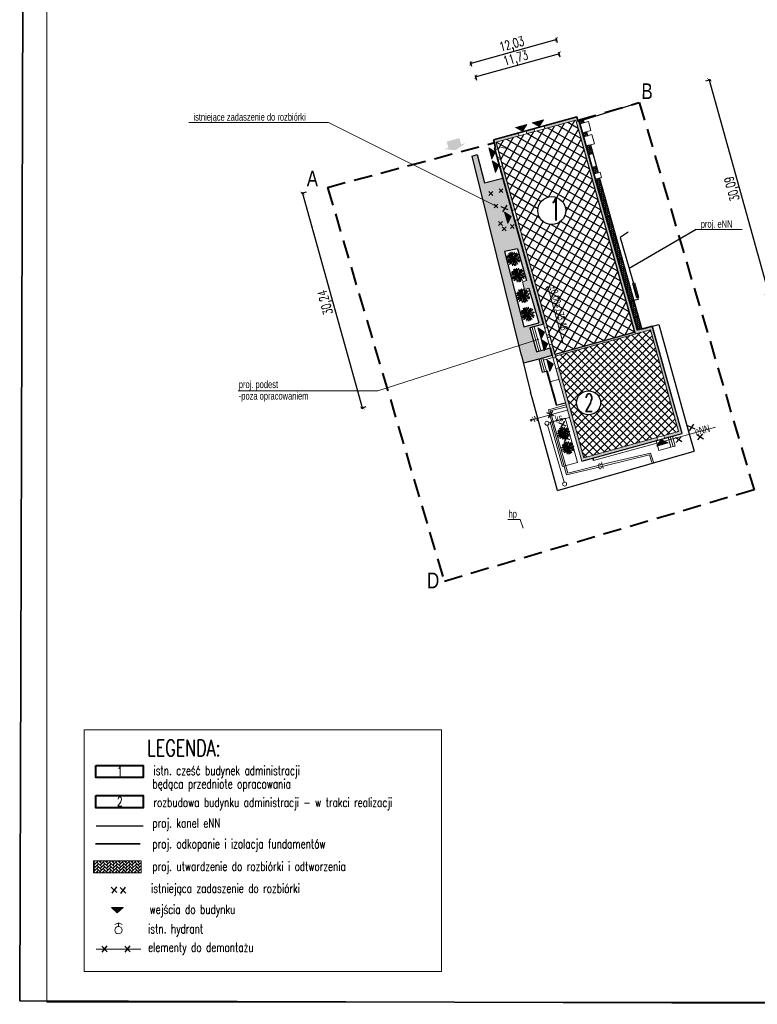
# Model space of a CAD drawing. Header units: millimetres. Extents: x -696989 to -696706, y -23489 to -23253.
# Tile 1 of 3: x -696989 to -696889, y -23464 to -23330. Entities that reach past the tile are written whole.
import ezdxf
from ezdxf.enums import TextEntityAlignment as Align

# ---------------------------------------------------------------- set-up
doc = ezdxf.new("R2010")
doc.units = ezdxf.units.MM
doc.header["$MEASUREMENT"] = 0
doc.linetypes.add('HIDDEN', pattern=[0.375, 0.25, -0.125])
doc.layers.get('0').update_dxf_attribs({"linetype": 'CONTINUOUS', "lineweight": 15})
doc.layers.get('Defpoints').update_dxf_attribs({"linetype": 'CONTINUOUS'})
for name, color, linetype, lineweight in [('___ELEKTRYKA_Nr_pióra__1', 1, 'CONTINUOUS', 18), ('Budynki', 1, 'CONTINUOUS', 25), ('L - Linia zabudowy', 7, 'CONTINUOUS', 40), ('L-DIM', 7, 'CONTINUOUS', 9), ('L-HATCH', 252, 'CONTINUOUS', 9), ('L-OPIS', 7, 'CONTINUOUS', 9), ('Z - BUDYNKI PROJEKTOWANE', 7, 'CONTINUOUS', 15), ('Z - IZOLACJA', 82, 'CONTINUOUS', 35), ('Z - Kanalizacja', 26, 'CONTINUOUS', 40), ('Z - Prąd', 1, 'CONTINUOUS', 35), ('Z - Sieć ciepłownicza', 6, 'CONTINUOUS', 35), ('Z - Woda', 5, 'CONTINUOUS', 30), ('Z - zieleń', 96, 'CONTINUOUS', 5)]:
    doc.layers.add(name, color=color, linetype=linetype, lineweight=lineweight)
doc.layers.add('L-9', color=11, linetype='CONTINUOUS', plot=False)
doc.layers.add('Z - Chodniki', color=7, linetype='CONTINUOUS')
doc.styles.add('1', font='cdmsimpl.shx', dxfattribs={"width": 0.7, "height": 1})
doc.styles.add('1.25', font='simplex.shx', dxfattribs={"width": 0.7, "height": 1.25})
doc.styles.add('2', font='simplex.shx', dxfattribs={"width": 0.6, "height": 2})
doc.styles.add('2.5', font='cdmsimpl.shx', dxfattribs={"width": 0.8, "height": 2.5})
doc.styles.add('3', font='simplex.shx', dxfattribs={"width": 0.7, "height": 3})
doc.dimstyles.new('1.25', dxfattribs={"dimtxt": 1.25, "dimasz": 0.5, "dimexe": 0.2, "dimexo": 0.2, "dimgap": 0.1, "dimtad": 1, "dimrnd": 0.01, "dimzin": 1, "dimtxsty": '1.25', "dimblk": 'ARCHTICK', "dimcen": 2.5, "dimdle": 0.1, "dimadec": 0, "dimazin": 0, "dimtfac": 1, "dimtix": 1, "dimtmove": 0, "dimatfit": 3, "dimldrblk": 'NONE', "dimfxl": 0, "dimarcsym": 0})
picture_1 = doc.add_image_def('image2.jpg', size_in_pixel=(3484, 4937))

# ---------------------------------------------------------------- blocks, each defined once
blk = doc.blocks.new('wejście')
blk.add_hatch(color=256).paths.add_polyline_path([(101, 88), (-101, 88), (0, 0)])
for p, q in [((-101, 88), (101, 88)), ((0, 0), (-101, 88)), ((0, 0), (101, 88))]:
    blk.add_line(p, q)
blk = doc.blocks.new('_ArchTick')
at = {"color": 0, "linetype": 'ByBlock', "const_width": 0.15}
blk.add_lwpolyline([(-0.5, -0.5), (0.5, 0.5)], dxfattribs=at)
blk = doc.blocks.new('*D5')
at = {"layer": 'Defpoints', "color": 0, "transparency": 16777216}
for p in [(-696915.55, -23334.78), (-696913.17, -23343.35), (-696924.47, -23346.49)]:
    blk.add_point(p, dxfattribs=at)
at = {"layer": 'L-DIM', "color": 0, "lineweight": -2, "transparency": 16777216}
for p, q in [((-696926.95, -23337.95), (-696915.45, -23334.75)), ((-696915.41, -23335.26), (-696915.6, -23334.59)), ((-696926.71, -23338.41), (-696926.9, -23337.73))]:
    blk.add_line(p, q, dxfattribs=at)
at = {"layer": 'L-DIM', "color": 0, "lineweight": -2, "transparency": 16777216, "xscale": 0.5, "yscale": 0.5, "zscale": 0.5}
for p, rotation in [((-696915.55, -23334.78), 15.54611681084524), ((-696926.85, -23337.92), 195.5461168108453)]:
    blk.add_blockref('_ArchTick', p, dxfattribs=dict(at, rotation=rotation))
at = {"layer": 'L-DIM', "color": 0, "transparency": 16777216, "insert": (-696921.42, -23335.54), "char_height": 1.25, "attachment_point": 5, "rotation": 15.5461, "style": '1.25'}
blk.add_mtext('11,73', dxfattribs=at)
blk = doc.blocks.new('_None')
blk = doc.blocks.new('bud')
h = blk.add_hatch(color=256)
h.dxf.hatch_style = 1
h.paths.add_polyline_path([(-695406.6, -23373.17), (-695406.6, -23376.41), (-695405.66, -23376.41), (-695405.66, -23376.8), (-695405.94, -23376.8), (-695405.94, -23376.65), (-695406.99, -23376.65), (-695406.99, -23373.17)])
h.paths.add_polyline_path([(-695406.6, -23370.94), (-695406.6, -23372.07), (-695406.99, -23372.07), (-695406.99, -23370.94)])
h.paths.add_polyline_path([(-695406.6, -23365.16), (-695405.81, -23365.16), (-695376.52, -23365.16), (-695376.52, -23363.07), (-695362.22, -23363.07), (-695362.22, -23365.16), (-695361.83, -23365.16), (-695361.83, -23362.68), (-695376.91, -23362.68), (-695376.91, -23364.77), (-695406.35, -23364.77), (-695406.35, -23364.92), (-695406.99, -23364.92), (-695406.99, -23369.54), (-695406.6, -23369.54)])
h.paths.add_polyline_path([(-695404.56, -23376.41), (-695404.56, -23376.8), (-695404.27, -23376.8), (-695404.27, -23376.41)])
h.paths.add_polyline_path([(-695403.27, -23376.41), (-695403.27, -23376.8), (-695397.12, -23376.8), (-695397.12, -23376.41)])
h.paths.add_polyline_path([(-695395.72, -23376.41), (-695395.72, -23376.8), (-695380.56, -23376.8), (-695380.56, -23376.41)])
h.paths.add_polyline_path([(-695379.56, -23376.41), (-695379.56, -23376.8), (-695379.21, -23376.8), (-695379.21, -23376.41)])
h.paths.add_polyline_path([(-695378.21, -23376.41), (-695378.21, -23376.8), (-695376.76, -23376.8), (-695376.34, -23376.8), (-695376.34, -23376.41), (-695376.76, -23376.41)])
h.paths.add_polyline_path([(-695376.78, -23376.41), (-695376.78, -23365.16)], flags=16)
h.paths.add_polyline_path([(-695376.76, -23376.41), (-695376.52, -23376.41), (-695376.52, -23365.16), (-695376.78, -23365.16), (-695376.78, -23376.41)])
h.paths.add_polyline_path([(-695374.89, -23376.41), (-695374.89, -23376.8), (-695361.83, -23376.8), (-695361.83, -23366.16), (-695362.22, -23366.16), (-695362.22, -23376.41)])
for p, q in [((-695360.43, -23364.06), (-695361.83, -23364.06)), ((-695360.43, -23364.36), (-695361.83, -23364.36)), ((-695360.43, -23364.36), (-695360.43, -23364.06)), ((-695360.43, -23364.66), (-695360.43, -23364.36)), ((-695360.43, -23364.66), (-695360.43, -23366.36)), ((-695376.78, -23365.16), (-695376.78, -23376.41)), ((-695376.78, -23365.16), (-695376.78, -23376.41)), ((-695376.76, -23365.16), (-695376.76, -23376.41)), ((-695376.52, -23364.92), (-695376.52, -23376.41)), ((-695361.83, -23365.16), (-695362.22, -23365.16)), ((-695361.83, -23366.16), (-695362.22, -23366.16)), ((-695406.99, -23369.54), (-695406.6, -23369.54)), ((-695406.99, -23370.94), (-695406.6, -23370.94)), ((-695406.99, -23372.07), (-695406.6, -23372.07)), ((-695406.99, -23373.17), (-695406.6, -23373.17)), ((-695405.66, -23376.41), (-695405.66, -23376.8)), ((-695404.56, -23376.41), (-695404.56, -23376.8)), ((-695404.27, -23376.41), (-695404.27, -23376.8)), ((-695403.27, -23376.41), (-695403.27, -23376.8)), ((-695397.12, -23376.41), (-695397.12, -23376.8)), ((-695395.72, -23376.41), (-695395.72, -23376.8)), ((-695380.56, -23376.41), (-695380.56, -23376.8)), ((-695379.56, -23376.41), (-695379.56, -23376.8)), ((-695379.21, -23376.41), (-695379.21, -23376.8)), ((-695378.21, -23376.41), (-695378.21, -23376.8)), ((-695376.34, -23376.8), (-695376.34, -23376.41)), ((-695374.89, -23376.8), (-695374.89, -23376.41)), ((-695373.36, -23376.85), (-695373.36, -23376.8)), ((-695370.07, -23376.8), (-695370.07, -23376.85))]:
    blk.add_line(p, q)
at = {"lineweight": 9}
for p, q in [((-695376.72, -23378.12), (-695376.72, -23376.8)), ((-695373.36, -23377.95), (-695373.36, -23376.85)), ((-695370.07, -23376.83), (-695370.07, -23378.12)), ((-695372.3, -23378.12), (-695376.72, -23378.12)), ((-695376.72, -23378.42), (-695376.72, -23378.12)), ((-695372.3, -23378), (-695374.89, -23378)), ((-695374.89, -23378), (-695374.89, -23378.12)), ((-695374.89, -23378.12), (-695374.89, -23378.42)), ((-695373.36, -23378), (-695373.36, -23377.95)), ((-695373.36, -23378), (-695373.36, -23378.12)), ((-695371.21, -23378), (-695372.29, -23378)), ((-695371.21, -23378.12), (-695372.29, -23378.12)), ((-695370.11, -23378), (-695371.2, -23378)), ((-695370.11, -23378.12), (-695371.2, -23378.12)), ((-695370.07, -23378), (-695370.1, -23378)), ((-695370.07, -23378.12), (-695370.1, -23378.12)), ((-695374.89, -23378.42), (-695376.72, -23378.42)), ((-695376.72, -23378.72), (-695376.72, -23378.42)), ((-695374.89, -23378.72), (-695376.72, -23378.72)), ((-695374.89, -23378.42), (-695374.89, -23378.72))]:
    blk.add_line(p, q, dxfattribs=at)
for points in [[(-695406.99, -23364.92), (-695406.35, -23364.92), (-695406.35, -23364.77), (-695376.91, -23364.77), (-695376.91, -23362.68), (-695361.83, -23362.68), (-695361.83, -23376.8), (-695376.76, -23376.8), (-695405.94, -23376.8), (-695405.94, -23376.65), (-695406.99, -23376.65), (-695406.99, -23364.92)], [(-695361.83, -23365.16), (-695361.83, -23364.66), (-695360.43, -23364.66)], [(-695361.83, -23366.16), (-695361.83, -23366.36), (-695360.43, -23366.36)], [(-695376.76, -23376.8), (-695376.34, -23376.8)]]:
    blk.add_lwpolyline(points)
blk.add_lwpolyline([(-695406.6, -23365.16), (-695405.81, -23365.16), (-695405.81, -23365.16), (-695376.52, -23365.16), (-695376.52, -23363.07), (-695362.22, -23363.07), (-695362.22, -23376.41), (-695376.76, -23376.41), (-695405.45, -23376.41), (-695405.45, -23376.41), (-695406.6, -23376.41)], close=True)
blk = doc.blocks.new('*D7')
at = {"layer": 'Defpoints', "color": 0, "transparency": 16777216}
for p in [(-696915.93, -23332.85), (-696912.81, -23344.07), (-696924.32, -23347.55)]:
    blk.add_point(p, dxfattribs=at)
at = {"layer": 'L-DIM', "color": 0, "lineweight": -2, "transparency": 16777216}
for p, q in [((-696927.61, -23336.1), (-696915.83, -23332.82)), ((-696915.79, -23333.33), (-696915.98, -23332.66)), ((-696927.38, -23336.55), (-696927.57, -23335.88))]:
    blk.add_line(p, q, dxfattribs=at)
at = {"layer": 'L-DIM', "color": 0, "lineweight": -2, "transparency": 16777216, "xscale": 0.5, "yscale": 0.5, "zscale": 0.5}
for p, rotation in [((-696915.93, -23332.85), 15.54638920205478), ((-696927.52, -23336.07), 195.5463892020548)]:
    blk.add_blockref('_ArchTick', p, dxfattribs=dict(at, rotation=rotation))
at = {"layer": 'L-DIM', "color": 0, "transparency": 16777216, "insert": (-696921.95, -23333.65), "char_height": 1.25, "attachment_point": 5, "rotation": 15.5464, "style": '1.25'}
blk.add_mtext('12,03', dxfattribs=at)
blk = doc.blocks.new('*D8')
at = {"layer": 'Defpoints', "color": 0, "transparency": 16777216}
for p in [(-696924.46, -23346.48), (-696916.5, -23375.66), (-696942.23, -23382.82)]:
    blk.add_point(p, dxfattribs=at)
at = {"layer": 'L-DIM', "color": 0, "lineweight": -2, "transparency": 16777216}
for p, q in [((-696949.86, -23353.54), (-696950.53, -23353.73)), ((-696950.37, -23353.58), (-696942.21, -23382.91)), ((-696941.75, -23382.68), (-696942.43, -23382.87))]:
    blk.add_line(p, q, dxfattribs=at)
at = {"layer": 'L-DIM', "color": 0, "lineweight": -2, "transparency": 16777216, "xscale": 0.5, "yscale": 0.5, "zscale": 0.5}
for p, rotation in [((-696950.34, -23353.68), 105.5463892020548), ((-696942.23, -23382.82), 285.5463892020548)]:
    blk.add_blockref('_ArchTick', p, dxfattribs=dict(at, rotation=rotation))
at = {"layer": 'L-DIM', "color": 0, "transparency": 16777216, "insert": (-696947.1, -23368.47), "char_height": 1.25, "attachment_point": 5, "rotation": 105.5464, "style": '1.25'}
blk.add_mtext('30,24', dxfattribs=at)
blk = doc.blocks.new('*D9')
at = {"layer": 'Defpoints', "color": 0, "lineweight": -2, "transparency": 16777216}
for p, q in [((-696895.69, -23338.48), (-696895.02, -23338.29)), ((-696887.12, -23367.43), (-696895.24, -23338.25)), ((-696887.63, -23367.47), (-696886.95, -23367.28))]:
    blk.add_line(p, q, dxfattribs=at)
at = {"layer": 'Defpoints', "color": 0, "transparency": 16777216}
for p in [(-696895.21, -23338.34), (-696924.47, -23346.48), (-696902.94, -23371.73)]:
    blk.add_point(p, dxfattribs=at)
at = {"layer": 'Defpoints', "color": 0, "lineweight": -2, "transparency": 16777216, "xscale": 0.5, "yscale": 0.5, "zscale": 0.5}
for p, rotation in [((-696895.21, -23338.34), 105.5463892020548), ((-696887.15, -23367.34), 285.5463892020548)]:
    blk.add_blockref('_ArchTick', p, dxfattribs=dict(at, rotation=rotation))
at = {"layer": 'Defpoints', "color": 0, "transparency": 16777216, "insert": (-696891.99, -23353.06), "char_height": 1.25, "attachment_point": 5, "rotation": 105.5464, "style": '1.25'}
blk.add_mtext('30,09', dxfattribs=at)
blk = doc.blocks.new('drzewo3')
for p, q in [((-1.54, 0.2), (-1.26, 0.12)), ((-1.47, 0.16), (-1.54, 0.2)), ((-1.53, 0.48), (-1.17, 0.49)), ((-1.16, 0.21), (-1.53, 0.48)), ((-1.37, 0.03), (-1.47, 0.16)), ((-1.24, -0.08), (-1.37, 0.03)), ((-1.26, 0.12), (-0.93, -0.01)), ((-1.08, 0.79), (-1.2, 0.91)), ((-1.2, 0.91), (-1.1, 0.65)), ((-1.17, 0.49), (-0.82, 0.25)), ((-0.78, 0.04), (-1.16, 0.21)), ((-1.1, 0.65), (-0.91, 0.43)), ((-0.85, 0.65), (-1.08, 0.79)), ((-0.63, 0.95), (-1.02, 1.08)), ((-1.02, 1.08), (-0.88, 0.86)), ((-0.91, 0.43), (-0.61, 0.27)), ((-0.88, 0.86), (-0.51, 0.58)), ((-0.55, 0.46), (-0.85, 0.65)), ((-0.82, 0.25), (-0.22, -0.05)), ((-0.28, -0.03), (-0.78, 0.04)), ((-0.4, 0.62), (-0.63, 0.95)), ((-0.61, 0.27), (-0.35, 0.13)), ((-0.49, 1.28), (-0.59, 1.32)), ((-0.59, 1.32), (-0.54, 1.04)), ((-0.22, 0.21), (-0.55, 0.46)), ((-0.54, 1.04), (-0.35, 0.49)), ((-0.51, 0.58), (-0.31, 0.4)), ((-0.28, 0.99), (-0.49, 1.28)), ((-0.35, 0.49), (-0.08, -0.08)), ((-0.35, 0.13), (-0.08, -0.08)), ((-0.23, 0.57), (-0.28, 0.99)), ((-0.12, 0.32), (-0.23, 0.57)), ((-0.13, 0.17), (-0.08, 0.7)), ((-0.08, -0.08), (-0.13, 0.17)), ((-0.09, 1.01), (-0.04, 1.34)), ((-0.08, 0.7), (-0.09, 1.01)), ((-0.08, -0.08), (-0.04, 0.12)), ((0.42, 0.09), (-0.08, -0.08)), ((0.08, 0.08), (-0.08, -0.08)), ((-0.08, -0.08), (0.65, 0.08)), ((-0.04, 1.34), (-0.01, 1.42)), ((-0.04, 0.12), (0.11, 0.47)), ((-0.01, 1.42), (0.04, 1.2)), ((0.05, 0.52), (-0.01, 0.19)), ((0.17, 0.72), (0.02, 0.36)), ((0.04, 1.2), (0.06, 0.85)), ((0.06, 0.85), (0.05, 0.52)), ((0.06, 0.82), (0.26, 1.07)), ((0.23, 0.18), (0.08, 0.08)), ((0.11, 0.47), (0.43, 0.61)), ((0.15, 0.49), (0.46, 0.86)), ((0.39, 1.08), (0.17, 0.72)), ((0.41, 0.38), (0.23, 0.18)), ((0.26, 1.07), (0.36, 1.25)), ((0.33, 0.29), (0.61, 0.44)), ((0.35, 1.35), (0.42, 1.25)), ((0.36, 1.25), (0.35, 1.35)), ((0.42, 1.25), (0.39, 1.08)), ((0.46, 0.86), (0.39, 0.58)), ((0.5, 0.49), (0.41, 0.38)), ((0.59, 0.15), (0.42, 0.09)), ((0.43, 0.61), (0.69, 0.89)), ((0.73, 0.75), (0.5, 0.49)), ((0.79, 0.22), (0.59, 0.15)), ((0.61, 0.44), (0.96, 0.51)), ((0.65, 0.08), (0.9, 0.17)), ((0.69, 0.89), (0.8, 1.13)), ((0.8, 1.13), (0.73, 0.75)), ((1.07, 0.38), (0.79, 0.22)), ((0.9, 0.17), (1.1, 0.16)), ((0.96, 0.51), (1.27, 0.54)), ((1.26, 0.03), (1.01, -0.08)), ((1.27, 0.54), (1.07, 0.38)), ((1.1, 0.16), (1.34, 0.12)), ((1.41, 0.09), (1.26, 0.03)), ((1.34, 0.12), (1.41, 0.09)), ((-1.28, -0.05), (-1.57, -0.2)), ((-1.57, -0.2), (-1, -0.33)), ((-1.16, -0.49), (-1.47, -0.65)), ((-1.47, -0.65), (-1.31, -0.69)), ((-1.31, -0.69), (-0.93, -0.65)), ((-0.68, -0.16), (-1.24, -0.08)), ((-0.95, -0.3), (-1.16, -0.49)), ((-0.98, -0.92), (-1.07, -1.19)), ((-1.07, -1.19), (-0.88, -1.14)), ((-0.85, -0.71), (-0.98, -0.92)), ((-0.76, -0.18), (-0.95, -0.3)), ((-0.93, -0.01), (-0.54, -0.1)), ((-0.93, -0.65), (-0.55, -0.42)), ((-0.88, -1.14), (-0.69, -0.94)), ((-0.66, -0.49), (-0.85, -0.71)), ((-0.43, -0.13), (-0.76, -0.18)), ((-0.68, -0.89), (-0.73, -1.43)), ((-0.73, -1.43), (-0.61, -1.27)), ((-0.46, -0.5), (-0.68, -0.89)), ((-0.61, -1.27), (-0.44, -0.9)), ((-0.55, -0.42), (-0.08, -0.08)), ((-0.54, -0.1), (-0.33, -0.12)), ((-0.08, -0.08), (-0.46, -0.5)), ((-0.44, -0.9), (-0.08, -0.08)), ((-0.08, -0.08), (-0.43, -0.13)), ((-0.08, -0.08), (-0.28, -0.03)), ((-0.21, -0.52), (-0.25, -0.94)), ((-0.25, -0.94), (-0.18, -1.22)), ((-0.08, -0.08), (-0.21, -0.52)), ((-0.18, -1.22), (-0.04, -1.58)), ((0.37, -0.07), (-0.08, -0.08)), ((-0.07, -0.5), (-0.08, -0.08)), ((-0.08, -0.08), (0.18, -0.61)), ((0.16, -0.28), (-0.08, -0.08)), ((0.71, -0.32), (-0.08, -0.08)), ((0.02, -0.81), (-0.07, -0.5)), ((-0.04, -1.58), (0.03, -1.18)), ((0.03, -1.18), (0.02, -0.81)), ((0.03, -1.01), (0.2, -1.26)), ((0.4, -0.44), (0.16, -0.28)), ((0.23, -0.87), (0.16, -0.6)), ((0.18, -0.61), (0.45, -0.84)), ((0.2, -1.26), (0.23, -0.87)), ((0.92, -0.26), (0.22, -0.17)), ((0.23, -0.87), (0.53, -1.23)), ((0.24, -0.33), (0.68, -0.49)), ((0.73, -0.07), (0.37, -0.07)), ((0.64, -0.68), (0.4, -0.44)), ((0.45, -0.84), (0.69, -0.97)), ((0.64, -1.18), (0.51, -0.88)), ((0.53, -1.23), (0.72, -1.33)), ((0.87, -0.96), (0.64, -0.68)), ((0.72, -1.33), (0.64, -1.18)), ((0.68, -0.49), (0.97, -0.58)), ((0.69, -0.97), (0.97, -1.12)), ((1.03, -0.48), (0.71, -0.32)), ((1.01, -0.08), (0.73, -0.07)), ((0.97, -1.12), (0.87, -0.96)), ((0.89, -0.08), (1.25, -0.2)), ((1.23, -0.31), (0.92, -0.26)), ((0.97, -0.58), (1.3, -0.65)), ((1.3, -0.65), (1.03, -0.48)), ((1.41, -0.16), (1.23, -0.31)), ((1.25, -0.2), (1.41, -0.16))]:
    blk.add_line(p, q)
blk = doc.blocks.new('*D11')
at = {"layer": 'Defpoints', "color": 0, "transparency": 16777216}
for p in [(-696880.24, -23383.94), (-696898.9, -23386.23), (-696898.13, -23388.92)]:
    blk.add_point(p, dxfattribs=at)
at = {"layer": 'L-DIM', "color": 0, "lineweight": -2, "transparency": 16777216}
for p, q in [((-696880.99, -23381.25), (-696881.13, -23380.76)), ((-696881.47, -23381.38), (-696880.8, -23381.19)), ((-696880.99, -23381.25), (-696880.24, -23383.94)), ((-696880.72, -23384.08), (-696880.05, -23383.89)), ((-696880.24, -23383.94), (-696880.11, -23384.42))]:
    blk.add_line(p, q, dxfattribs=at)
at = {"layer": 'L-DIM', "color": 0, "lineweight": -2, "transparency": 16777216, "xscale": 0.5, "yscale": 0.5, "zscale": 0.5}
for p, rotation in [((-696880.99, -23381.25), 285.5463892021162), ((-696880.24, -23383.94), 105.5463892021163)]:
    blk.add_blockref('_ArchTick', p, dxfattribs=dict(at, rotation=rotation))
at = {"layer": 'L-DIM', "color": 0, "transparency": 16777216, "insert": (-696881.43, -23382.82), "char_height": 1.25, "attachment_point": 5, "rotation": 105.5464, "style": '1.25'}
blk.add_mtext('2,80', dxfattribs=at)

msp = doc.modelspace()

# ---------------------------------------------------------------- hatches: boundary and pattern name
at = {"layer": 'Budynki'}
h = msp.add_hatch(dxfattribs=at)
h.set_pattern_fill('ANSI37', color=256, scale=8.1)
h.set_pattern_definition([(240.4445, (-696905.2895, -23372.5386), (0.880752, -0.499432), []), (330.4445, (-696905.2895, -23372.5386), (0.499432, 0.880752), [])])
h.paths.add_polyline_path([(-696916.153, -23375.561), (-696905.336, -23372.571), (-696913.289, -23343.786), (-696924.106, -23346.776)])
edge = h.paths.add_edge_path(flags=16)
edge.add_arc((-696916.565, -23356.062), 1.89, 0, 360)
at = {"layer": 'L-OPIS'}
msp.add_hatch(color=256, dxfattribs=at).paths.add_polyline_path([(-696930.571, -23347.559), (-696931.19, -23347.729), (-696929.56, -23347.873), (-696928.233, -23346.917), (-696928.851, -23347.087), (-696929.085, -23346.237), (-696929.945, -23346.473), (-696930.805, -23346.709)])
at = {"layer": 'Z - BUDYNKI PROJEKTOWANE', "true_color": 0x636466}
h = msp.add_hatch(dxfattribs=at)
h.set_pattern_fill('ANSI37', color=251, scale=5.8)
h.paths.add_polyline_path([(-696903.212, -23372.21), (-696905.225, -23372.77), (-696916.064, -23375.785), (-696912.231, -23389.562), (-696899.379, -23385.986)])
h.paths.add_polyline_path([(-696909.948, -23382.121, -1), (-696913.216, -23382.121, -1)], flags=16)
h.paths.add_polyline_path([(-696912.747, -23384.337), (-696910.827, -23384.337), (-696910.827, -23379.858), (-696912.747, -23379.858)], flags=24)
at = {"layer": 'Z - Chodniki', "true_color": 0x636466}
h = msp.add_hatch(dxfattribs=at)
h.set_pattern_fill('AR-HBONE', color=251, scale=0.048)
h.paths.add_polyline_path([(-696911.83, -23345.375), (-696912.398, -23345.533), (-696912.246, -23346.078), (-696911.672, -23345.919)])
h.paths.add_polyline_path([(-696912.272, -23343.745), (-696912.846, -23343.922), (-696912.738, -23344.308), (-696912.16, -23344.147)])
h.paths.add_polyline_path([(-696911.333, -23347.144), (-696911.905, -23347.304), (-696911.576, -23348.488), (-696911.003, -23348.328)])
h.paths.add_polyline_path([(-696910.518, -23350.071), (-696911.091, -23350.23), (-696910.849, -23351.101), (-696910.276, -23350.941)])
h = msp.add_hatch(dxfattribs=at)
h.set_pattern_fill('AR-HBONE', color=251, scale=0.048)
h.paths.add_polyline_path([(-696920.394, -23376.729), (-696919.097, -23376.387), (-696918.717, -23376.287), (-696918.27, -23376.169), (-696917.982, -23376.053), (-696917.772, -23376.057), (-696917.197, -23375.897), (-696917.197, -23375.895), (-696916.808, -23375.79), (-696916.812, -23375.785), (-696916.492, -23375.701), (-696916.776, -23374.679), (-696918.625, -23375.194), (-696919.522, -23371.966), (-696917.674, -23371.452), (-696923.201, -23351.68), (-696925.674, -23352.335), (-696926.696, -23348.478), (-696927.345, -23348.665)])
h.paths.add_polyline_path([(-696921.221, -23361.244), (-696919.981, -23365.539), (-696920.538, -23365.699), (-696920.244, -23366.757), (-696919.675, -23366.598), (-696918.328, -23371.266), (-696920.361, -23371.832), (-696922.982, -23361.62)], flags=16)
h = msp.add_hatch(dxfattribs=at)
h.set_pattern_fill('AR-HBONE', color=251, scale=0.048)
h.paths.add_polyline_path([(-696904.376, -23372.129), (-696910.076, -23351.659), (-696910.649, -23351.819), (-696904.954, -23372.29)])

# ---------------------------------------------------------------- linework, layer by layer
for p, q in [((-696919.522, -23371.966), (-696917.674, -23371.452)), ((-696918.625, -23375.194), (-696919.522, -23371.966)), ((-696918.336, -23375.113), (-696919.233, -23371.886)), ((-696918.047, -23375.033), (-696918.944, -23371.805)), ((-696918.625, -23375.194), (-696916.776, -23374.679)), ((-696915.537, -23384.41), (-696916.785, -23384.757)), ((-696916.785, -23384.757), (-696915.113, -23390.768)), ((-696915.537, -23384.41), (-696914.752, -23384.191)), ((-696914.539, -23384.959), (-696914.752, -23384.191)), ((-696914.539, -23384.959), (-696913.08, -23390.203)), ((-696915.113, -23390.768), (-696913.08, -23390.203))]:
    msp.add_line(p, q)
for points in [[(-696912.738, -23344.308), (-696912.397, -23345.533), (-696911.269, -23345.219), (-696911.61, -23343.994)], [(-696912.246, -23346.078), (-696911.905, -23347.304), (-696910.777, -23346.99), (-696911.117, -23345.764)], [(-696910.848, -23351.1), (-696910.649, -23351.819), (-696909.815, -23351.587), (-696910.014, -23350.868)]]:
    msp.add_lwpolyline(points, close=True)
at = {"layer": '___ELEKTRYKA_Nr_pióra__1', "lineweight": -3}
msp.add_lwpolyline([(-696906.22, -23358.981), (-696907.3, -23359.715), (-696904.839, -23368.09), (-696906.04, -23368.388)], dxfattribs=at)
at = {"layer": '___ELEKTRYKA_Nr_pióra__1', "color": 0, "lineweight": 13}
msp.add_lwpolyline([(-696905.322, -23365.852), (-696904.749, -23367.804), (-696905.07, -23367.898), (-696905.643, -23365.946)], close=True, dxfattribs=at)
at = {"layer": 'Budynki'}
for p, q in [((-696925.088, -23353.997), (-696924.564, -23353.473)), ((-696924.564, -23353.997), (-696925.088, -23353.473)), ((-696923.699, -23353.625), (-696923.175, -23353.102)), ((-696923.175, -23353.625), (-696923.699, -23353.102)), ((-696924.378, -23355.705), (-696923.855, -23355.181)), ((-696923.855, -23355.705), (-696924.378, -23355.181)), ((-696922.458, -23355.964), (-696923.436, -23355.548)), ((-696922.668, -23355.304), (-696923.226, -23356.208)), ((-696923.784, -23358.082), (-696923.26, -23357.558)), ((-696923.26, -23358.082), (-696923.784, -23357.558)), ((-696922.171, -23358.485), (-696921.647, -23357.962)), ((-696921.647, -23358.485), (-696922.171, -23357.962)), ((-696923.275, -23358.803), (-696922.751, -23358.28)), ((-696922.751, -23358.803), (-696923.275, -23358.28)), ((-696916.273, -23383.902), (-696917.25, -23383.485)), ((-696914.61, -23385.268), (-696915.588, -23384.851)), ((-696914.82, -23384.607), (-696915.378, -23385.511)), ((-696897.157, -23385.671), (-696898.134, -23385.254)), ((-696897.366, -23385.01), (-696897.925, -23385.915)), ((-696914.125, -23387.154), (-696915.102, -23386.737)), ((-696914.334, -23386.493), (-696914.892, -23387.398)), ((-696898.929, -23387.392), (-696899.821, -23386.815)), ((-696899.023, -23386.706), (-696899.727, -23387.501)), ((-696896.025, -23387.026), (-696896.917, -23386.448)), ((-696896.119, -23386.34), (-696896.824, -23387.135))]:
    msp.add_line(p, q, dxfattribs=at)
at = {"layer": 'Budynki', "color": 7}
msp.add_line((-696916.482, -23383.241), (-696917.04, -23384.146), dxfattribs=at)
at = {"layer": 'L - Linia zabudowy', "linetype": 'HIDDEN', "ltscale": 10}
for p, q in [((-696912.973, -23343.808), (-696904.709, -23341.414)), ((-696904.709, -23341.414), (-696889.161, -23393.906)), ((-696946.957, -23352.922), (-696924.318, -23346.841)), ((-696946.957, -23352.922), (-696931.138, -23406.329)), ((-696889.161, -23393.906), (-696931.138, -23406.329))]:
    msp.add_line(p, q, dxfattribs=at)
at = {"layer": 'L-9'}
msp.add_line((-696918.34, -23376.215), (-696920.409, -23376.733), dxfattribs=at)
at = {"layer": 'L-DIM'}
for p, q in [((-696920.538, -23365.699), (-696919.981, -23365.539)), ((-696920.538, -23365.699), (-696920.244, -23366.757)), ((-696920.244, -23366.757), (-696919.675, -23366.598))]:
    msp.add_line(p, q, dxfattribs=at)
at = {"layer": 'L-OPIS'}
for p, q in [((-696946.82, -23344.13), (-696965.728, -23344.13)), ((-696924.116, -23355.443), (-696946.82, -23344.13)), ((-696890.745, -23358.644), (-696896.986, -23358.644)), ((-696940.116, -23380.486), (-696918.299, -23373.475)), ((-696959.067, -23380.486), (-696940.116, -23380.486)), ((-696922.513, -23397.934), (-696920.831, -23397.934)), ((-696920.831, -23397.934), (-696920.45, -23399.123))]:
    msp.add_line(p, q, dxfattribs=at)
at = {"layer": 'L-OPIS', "lineweight": 13, "ltscale": 0.1}
for p, q in [((-696916.895, -23367.027), (-696917.526, -23366.823)), ((-696917.08, -23366.333), (-696917.525, -23366.824)), ((-696917.08, -23366.333), (-696915.049, -23373.876))]:
    msp.add_line(p, q, dxfattribs=at)
at = {"layer": 'L-OPIS', "lineweight": 25}
for centre, radius in [((-696916.565, -23356.062), 1.89), ((-696911.582, -23382.121), 1.634)]:
    msp.add_circle(centre, radius, dxfattribs=at)
at = {"layer": 'Z - BUDYNKI PROJEKTOWANE'}
msp.add_lwpolyline([(-696916.153, -23375.561), (-696905.336, -23372.571), (-696913.289, -23343.786), (-696924.106, -23346.776)], close=True, dxfattribs=at)
at = {"layer": 'Z - Chodniki'}
for p, q in [((-696912.847, -23343.922), (-696904.709, -23341.414)), ((-696912.886, -23343.783), (-696912.308, -23343.615)), ((-696912.841, -23343.941), (-696912.886, -23343.783)), ((-696904.954, -23372.29), (-696912.841, -23343.941)), ((-696912.308, -23343.615), (-696912.274, -23343.739)), ((-696912.16, -23344.147), (-696912.272, -23343.745)), ((-696911.657, -23345.971), (-696911.83, -23345.375)), ((-696911.333, -23347.144), (-696910.276, -23350.941)), ((-696927.345, -23348.665), (-696926.696, -23348.478)), ((-696920.666, -23375.709), (-696927.345, -23348.665)), ((-696926.696, -23348.478), (-696925.679, -23352.319)), ((-696911.003, -23348.328), (-696911.576, -23348.488)), ((-696910.518, -23350.071), (-696911.091, -23350.23)), ((-696925.679, -23352.319), (-696923.201, -23351.68)), ((-696923.201, -23351.68), (-696917.674, -23371.452)), ((-696910.076, -23351.659), (-696904.376, -23372.129)), ((-696896.986, -23358.644), (-696906.069, -23363.902)), ((-696922.987, -23361.6), (-696920.361, -23371.832)), ((-696921.221, -23361.244), (-696922.982, -23361.62)), ((-696921.221, -23361.244), (-696919.981, -23365.539)), ((-696919.675, -23366.598), (-696918.328, -23371.266)), ((-696920.361, -23371.832), (-696918.328, -23371.266)), ((-696917.674, -23371.452), (-696919.522, -23371.966)), ((-696904.376, -23372.129), (-696902.069, -23371.502)), ((-696902.069, -23371.502), (-696898.032, -23386.016)), ((-696919.522, -23371.966), (-696918.634, -23375.16)), ((-696902.94, -23371.729), (-696904.954, -23372.29)), ((-696898.899, -23386.258), (-696902.94, -23371.729)), ((-696918.634, -23375.16), (-696918.625, -23375.194)), ((-696918.625, -23375.194), (-696916.776, -23374.679)), ((-696916.776, -23374.679), (-696916.492, -23375.701)), ((-696920.666, -23375.709), (-696919.429, -23380.651)), ((-696916.492, -23375.701), (-696918.34, -23376.215)), ((-696918.34, -23376.215), (-696917.85, -23377.978)), ((-696917.85, -23377.978), (-696917.272, -23377.817)), ((-696917.272, -23377.817), (-696915.981, -23382.457)), ((-696919.137, -23381.747), (-696919.429, -23380.651)), ((-696915.773, -23394.018), (-696919.137, -23381.747)), ((-696915.981, -23382.457), (-696914.71, -23382.104)), ((-696912.506, -23390.029), (-696898.899, -23386.258)), ((-696898.032, -23386.016), (-696897.291, -23388.677)), ((-696915.773, -23394.018), (-696897.291, -23388.677))]:
    msp.add_line(p, q, dxfattribs=at)
at = {"layer": 'Z - IZOLACJA'}
for p, q in [((-696924.463, -23346.489), (-696913.166, -23343.347)), ((-696913.166, -23343.347), (-696912.99, -23343.962)), ((-696912.99, -23343.962), (-696912.846, -23343.922)), ((-696904.954, -23372.29), (-696912.846, -23343.922)), ((-696924.463, -23346.489), (-696924.18, -23347.506)), ((-696924.18, -23347.506), (-696924.324, -23347.546)), ((-696924.324, -23347.546), (-696917.674, -23371.452)), ((-696916.776, -23374.679), (-696916.506, -23375.704))]:
    msp.add_line(p, q, dxfattribs=at)
at = {"layer": 'Z - Kanalizacja', "color": 7, "lineweight": 13}
for p, q in [((-696914.178, -23384.129), (-696916.952, -23384.822)), ((-696917.141, -23385.147), (-696914.899, -23392.869))]:
    msp.add_line(p, q, dxfattribs=at)
for centre in [(-696917.214, -23384.887), (-696914.824, -23393.128)]:
    msp.add_circle(centre, 0.27, dxfattribs=at)
at = {"layer": 'Z - Prąd', "color": 7, "lineweight": 13}
msp.add_line((-696910.913, -23389.939), (-696894.36, -23385.421), dxfattribs=at)
at = {"layer": 'Z - Prąd', "color": 7}
msp.add_line((-696910.999, -23389.588), (-696910.913, -23389.939), dxfattribs=at)
at = {"layer": 'Z - Sieć ciepłownicza', "color": 7, "lineweight": 13}
for p, q in [((-696917.748, -23376.348), (-696916.415, -23375.977)), ((-696914.632, -23382.386), (-696917.027, -23383.075)), ((-696917.016, -23383.072), (-696914.567, -23391.894)), ((-696916.791, -23383.224), (-696914.56, -23382.645)), ((-696916.786, -23383.222), (-696914.384, -23391.669)), ((-696903.204, -23388.924), (-696908.637, -23390.219)), ((-696902.799, -23390.164), (-696903.204, -23388.924)), ((-696914.384, -23391.669), (-696908.637, -23390.219)), ((-696903.326, -23389.175), (-696909.383, -23390.641)), ((-696903.008, -23390.221), (-696903.326, -23389.175)), ((-696914.567, -23391.894), (-696909.383, -23390.641))]:
    msp.add_line(p, q, dxfattribs=at)
at = {"layer": 'Z - Woda', "color": 7, "lineweight": 13}
msp.add_line((-696919.355, -23384.47), (-696914.462, -23383.109), dxfattribs=at)
msp.add_circle((-696919.355, -23384.47), 0.118, dxfattribs=at)

# ---------------------------------------------------------------- block references
at = {"layer": 'L-OPIS', "xscale": 0.008, "yscale": 0.008, "zscale": 0.008}
for p, rotation in [((-696920.531, -23345.281), 15.37888465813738), ((-696918.262, -23344.648), 15.37888465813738), ((-696924.217, -23348.143), 105.5752886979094), ((-696923.737, -23349.908), 105.5752886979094), ((-696922.054, -23356.858), 105.5752886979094), ((-696917.552, -23372.534), 105.5752886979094), ((-696917.12, -23374.118), 105.5752886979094), ((-696916.355, -23376.882), 105.5752886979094), ((-696901.753, -23387.101), 195.5752886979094)]:
    msp.add_blockref('wejście', p, dxfattribs=dict(at, rotation=rotation))
at = {"layer": 'Z - BUDYNKI PROJEKTOWANE', "rotation": 285.5463892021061}
msp.add_blockref('bud', (-488021.141, -687045.787), dxfattribs=at)
at = {"layer": 'Z - zieleń', "rotation": 107.2414979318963}
for p, xscale, yscale, zscale in [((-696921.801, -23362.663), -0.64, 0.6400000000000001, 0.6400000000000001), ((-696921.18, -23364.87), -0.64, 0.6400000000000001, 0.6400000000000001), ((-696920.472, -23367.659), -0.64, 0.6400000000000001, 0.6400000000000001), ((-696919.873, -23370.15), -0.64, 0.6400000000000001, 0.6400000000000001), ((-696914.975, -23386.309), -0.5760000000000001, 0.5760000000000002, 0.5760000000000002), ((-696914.405, -23388.282), -0.5760000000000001, 0.5760000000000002, 0.5760000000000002)]:
    msp.add_blockref('drzewo3', p, dxfattribs=dict(at, xscale=xscale, yscale=yscale, zscale=zscale))

# ---------------------------------------------------------------- texts
at = {"layer": 'L-OPIS', "lineweight": 40, "style": '2.5', "width": 0.8}
for s, p in [('B', (-696904.412, -23339.873)), ('A', (-696949.763, -23351.715)), ('D', (-696933.464, -23406.191))]:
    msp.add_text(s, height=2.136, rotation=359.82614, dxfattribs=at).set_placement(p, align=Align.MIDDLE_LEFT)
at = {"layer": 'L-OPIS', "lineweight": 35, "style": '2', "oblique": 10, "width": 0.6}
msp.add_text('I', height=1, rotation=273.71364, dxfattribs=at).set_placement((-696923.478, -23347.409))
at = {"layer": 'L-OPIS', "lineweight": 30, "style": '3', "width": 0.6}
for s, height, p in [('1', 2.986, (-696916.875, -23357.422)), ('2', 2.389, (-696912.129, -23383.28))]:
    msp.add_text(s, height=height, dxfattribs=at).set_placement(p)
at = {"layer": 'L-OPIS', "style": '1', "width": 0.7}
msp.add_text('%%P0,00=173.48', height=1, rotation=284.71877, dxfattribs=at).set_placement((-696916.404, -23366.236), align=Align.MIDDLE_LEFT)
at = {"layer": 'L-OPIS', "char_height": 1, "width": 27.86551, "attachment_point": 1, "style": '1'}
for s, insert, rotation in [('istniejące zadaszenie do rozbiórki', (-696965.118, -23342.872), 360), ('proj. eNN', (-696896.376, -23357.386), 360), ('proj. podest', (-696958.971, -23379.123), 360), ('-poza opracowaniem', (-696958.971, -23380.678), 360), ('w', (-696919.344, -23383.809), 18.16129), ('\\pt2;ks', (-696916.238, -23383.887), 18.16129), ('eNN', (-696897.276, -23385.57), 14.62338), ('hp', (-696922.425, -23396.665), 360)]:
    msp.add_mtext(s, dxfattribs=dict(at, insert=insert, rotation=rotation))
at = {"layer": 'L-OPIS', "color": 7, "insert": (-696910.485, -23390.201), "char_height": 1, "width": 27.86551, "attachment_point": 1, "rotation": 14.62338, "style": '1'}
msp.add_mtext('ct', dxfattribs=at)

# ---------------------------------------------------------------- dimensions: what is measured, and where the dimension line sits
at = {"layer": 'Defpoints'}
dim = msp.add_linear_dim(base=(-696895.212, -23338.342), p1=(-696902.94, -23371.729), p2=(-696924.465, -23346.48), angle=105.54639, dimstyle='1.25', override={"dimtmove": 1}, dxfattribs=at)
dim.commit()
dim.dimension.update_dxf_attribs({"geometry": '*D9', "text_midpoint": (-696891.992, -23353.065)})
at = {"layer": 'L-DIM'}
for base, p1, p2, angle, picture, middle in [((-696915.926, -23332.848), (-696924.324, -23347.546), (-696912.806, -23344.066), 15.54639, '*D7', (-696921.948, -23333.647)), ((-696942.233, -23382.816), (-696924.464, -23346.479), (-696916.504, -23375.658), 105.54639, '*D8', (-696947.099, -23368.473))]:
    dim = msp.add_linear_dim(base=base, p1=p1, p2=p2, angle=angle, dimstyle='1.25', override={"dimtxsty": '1.25', "dimldrblk": 'None'}, dxfattribs=at)
    dim.commit()
    dim.dimension.update_dxf_attribs({"geometry": picture, "text_midpoint": middle})
dim = msp.add_aligned_dim(p1=(-696924.466, -23346.49), p2=(-696913.166, -23343.347), distance=8.891, dimstyle='1.25', dxfattribs=at)
dim.commit()
dim.dimension.update_dxf_attribs({"geometry": '*D5', "text_midpoint": (-696921.425, -23335.539)})
dim = msp.add_linear_dim(base=(-696880.241, -23383.943), p1=(-696898.899, -23386.228), p2=(-696898.13, -23388.92), angle=105.54639, dimstyle='1.25', dxfattribs=at)
dim.commit()
dim.dimension.update_dxf_attribs({"geometry": '*D11', "text_midpoint": (-696881.43, -23382.821)})

# ---------------------------------------------------------------- wipeouts: each hides what was drawn before it
msp.add_wipeout([(-696979.939, -23459.184), (-696931.499, -23459.184), (-696931.431, -23426.45), (-696979.939, -23426.435)])

# ---------------------------------------------------------------- next in the draw order: hatches: boundary and pattern name
at = {"layer": 'L-HATCH'}
h = msp.add_hatch(dxfattribs=at)
h.set_pattern_fill('AR-HBONE', color=256, scale=0.003, style=0)
h.set_pattern_definition([(45, (-697895.04757, -24430.1908), (4e-17, 0.431052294), [0.9144, -0.3048]), (135, (-697894.83204, -24429.97528), (4e-17, 0.431052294), [0.9144, -0.3048])])
h.paths.add_polyline_path([(-696972.216, -23444.205), (-696978.643, -23444.205), (-696978.643, -23445.816), (-696972.216, -23445.816)])

# ---------------------------------------------------------------- next in the draw order: linework, layer by layer
msp.add_lwpolyline([(-696836.492, -23253.342), (-696836.492, -23463.342), (-696984.992, -23463.342), (-696984.992, -23253.342)], close=True)
at = {"layer": 'Budynki'}
for p, q in [((-696978.321, -23439.444), (-696971.909, -23439.444)), ((-696976.249, -23447.766), (-696975.492, -23448.512)), ((-696975.558, -23447.709), (-696976.182, -23448.569)), ((-696975.047, -23447.837), (-696974.291, -23448.583)), ((-696974.357, -23447.78), (-696974.981, -23448.64)), ((-696977.546, -23455.759), (-696976.826, -23456.541)), ((-696976.853, -23455.736), (-696977.519, -23456.564)), ((-696974.422, -23455.759), (-696973.703, -23456.541)), ((-696973.73, -23455.736), (-696974.396, -23456.564))]:
    msp.add_line(p, q, dxfattribs=at)
at = {"layer": 'L-OPIS'}
for q in [(-696975.768, -23452.837), (-696975.281, -23453.091), (-696974.772, -23452.837)]:
    msp.add_line((-696975.281, -23452.604), q, dxfattribs=at)
at = {"layer": 'L-OPIS', "lineweight": 13, "ltscale": 3}
msp.add_lwpolyline([(-696979.939, -23426.435), (-696931.499, -23426.435), (-696931.499, -23459.184), (-696979.939, -23459.184)], close=True, dxfattribs=at)
at = {"layer": 'L-OPIS'}
msp.add_lwpolyline([(-696978.643, -23444.205), (-696972.216, -23444.205), (-696972.216, -23445.816), (-696978.643, -23445.816)], close=True, dxfattribs=at)
msp.add_lwpolyline([(-696978.643, -23444.205), (-696972.216, -23444.205), (-696972.216, -23445.816), (-696978.643, -23445.816)], close=True, dxfattribs=at)
msp.add_circle((-696975.281, -23453.6), 0.503, dxfattribs=at)
at = {"layer": 'Z - BUDYNKI PROJEKTOWANE'}
msp.add_line((-696978.31, -23456.159), (-696972.244, -23456.159), dxfattribs=at)
at = {"layer": 'Z - BUDYNKI PROJEKTOWANE', "lineweight": 40}
for points in [[(-696978.348, -23431.27), (-696971.922, -23431.27), (-696971.922, -23432.919), (-696978.348, -23432.919)], [(-696978.348, -23435.366), (-696971.922, -23435.366), (-696971.922, -23437.014), (-696978.348, -23437.014)]]:
    msp.add_lwpolyline(points, close=True, dxfattribs=at)
at = {"layer": 'Z - IZOLACJA'}
msp.add_line((-696972.352, -23441.899), (-696978.4, -23441.899), dxfattribs=at)

# ---------------------------------------------------------------- next in the draw order: block references
at = {"layer": 'L-OPIS', "xscale": 0.008, "yscale": 0.008, "zscale": 0.008}
msp.add_blockref('wejście', (-696975.433, -23451.242), dxfattribs=at)

# ---------------------------------------------------------------- next in the draw order: texts
at = {"layer": 'L-OPIS', "style": '1.25', "width": 0.7}
for s, p in [('1', (-696975.465, -23432.097)), ('istn. cześć budynek administracji ', (-696970.527, -23431.956)), (' będąca przedniote opracowania', (-696971.269, -23433.767)), ('2', (-696975.465, -23436.17)), ('rozbudowa budynku administracji - w trakci realizacji', (-696970.527, -23436.278)), ('proj. kanel eNN', (-696970.688, -23439.073)), ('proj. odkopanie i izolacja fundamentów', (-696970.688, -23441.897)), ('proj. utwardzenie do rozbiórki i odtworzenia', (-696970.688, -23444.943)), ('wejścia do budynku', (-696971.053, -23450.781)), ('istn. hydrant', (-696971.252, -23453.41)), ('elementy do demontażu', (-696971.252, -23455.913))]:
    msp.add_text(s, height=1.25, dxfattribs=at).set_placement(p, align=Align.MIDDLE_LEFT)
at = {"layer": 'L-OPIS', "insert": (-696970.856, -23447.298), "char_height": 1.25, "width": 27.86551, "attachment_point": 1, "rotation": 360, "style": '1.25'}
msp.add_mtext('istniejąca zadaszenie do rozbiórki', dxfattribs=at)
at = {"layer": 'Z - BUDYNKI PROJEKTOWANE', "lineweight": 30, "style": '1.25', "width": 0.7}
msp.add_text('LEGENDA:', height=2.25, dxfattribs=at).set_placement((-696971.371, -23430.028))

# ---------------------------------------------------------------- next in the draw order: pictures from other files: only their frames are drawn
at = {"layer": 'Z - IZOLACJA'}
image = msp.add_image(picture_1, insert=(-696988.66, -23463.193), size_in_units=(147.489, 209), rotation=-0.17784, dxfattribs=dict(at, fade=30))
image.dxf.flags = 7

doc.saveas('drawing.dxf')
